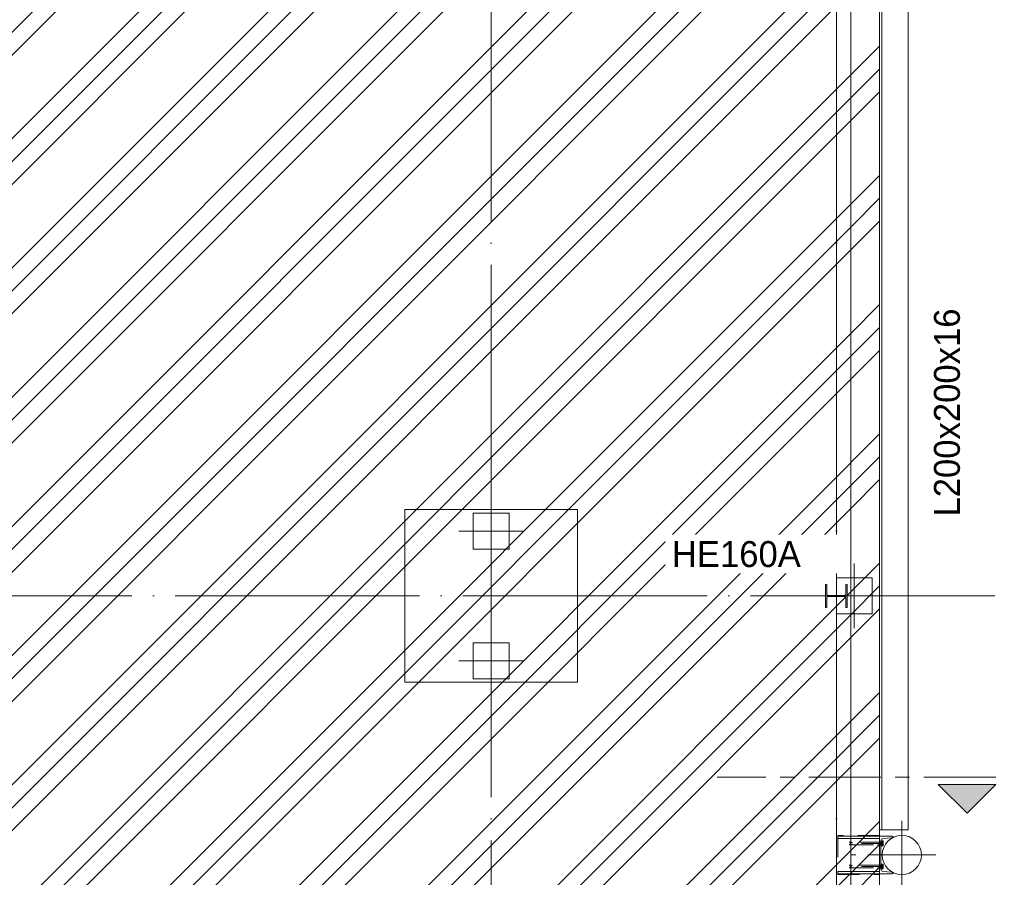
# Model space of a CAD drawing. Header units: millimetres. Extents: x -2900 to 56100, y -900 to 49332.
# Tile 29 of 35: x 44923 to 51768, y 17445 to 23404. Entities that reach past the tile are written whole.
import ezdxf

# ---------------------------------------------------------------- set-up
doc = ezdxf.new("R2010")
doc.units = ezdxf.units.MM
for name, pattern in [('WSP_hartlijn', [800, 500, -100, 100, -100]), ('WSP_hhidden', [250, 150, -100]), ('WSP_stramienlijn', [2000, 1700, -150, 0, -150])]:
    doc.linetypes.add(name, pattern=pattern)
for name, color, linetype, lineweight in [('00_algemeen - hartlijn', 7, 'WSP_hartlijn', 13), ('00_algemeen - hhidden - 0_13mm', 7, 'WSP_hhidden', 13), ('00_algemeen - hhidden - 0_25mm', 2, 'WSP_hhidden', 18), ('03_viewports - sections', 1, 'Continuous', 13), ('07_stramien', 4, 'Continuous', 13), ('16_funderingsconstructies', 2, 'Continuous', 18), ('17_paalfunderingen - beton', 2, 'Continuous', 18), ('23_vloeren', 2, 'Continuous', 18), ('23_vloeren - hatch', 1, 'Continuous', 18), ('28_hoofddraagconstructies - kolommen en liggers', 1, 'Continuous', 13), ('28_hoofddraagconstructies - kolommen en liggers - staal', 1, 'Continuous', 13), ('28_hoofddraagconstructies - kolommen en liggers - staal -cut-', 2, 'Continuous', 13), ('28_hoofddraagconstructies - tags', 7, 'Continuous', 18)]:
    doc.layers.add(name, color=color, linetype=linetype, lineweight=lineweight)
doc.layers.add('16_funderingsconstructies - voeten en balken', color=2, linetype='Continuous')
doc.styles.add('Revittext_2', font='txt', dxfattribs={"height": 180})
doc.styles.add('Revittext_I', font='txt', dxfattribs={"height": 180})
pattern_1 = [(45, (0, 0), (-449.013, 449.013), []), (45, (158.75, 0), (0, 898.0256), []), (45, (-158.75, 0), (0, 898.0256), [])]

# ---------------------------------------------------------------- blocks, each defined once
blk = doc.blocks.new('28_WSP_SC_staal - HE v21-0 - HE160A - S235-1335186-beg gr - plot - 100')
at = {"layer": '28_hoofddraagconstructies - kolommen en liggers', "linetype": 'WSP_hhidden'}
blk.add_hatch(color=256, dxfattribs=at).paths.add_polyline_path([(-80, 67), (-18, 67), (-7.4, 62.6), (-3, 52), (-3, -52), (-7.4, -62.6), (-18, -67), (-80, -67), (-80, -76), (80, -76), (80, -67), (18, -67), (7.4, -62.6), (3, -52), (3, 52), (7.4, 62.6), (18, 67), (80, 67), (80, 76), (-80, 76)])
at = {"layer": '28_hoofddraagconstructies - kolommen en liggers - staal -cut-'}
for p, q in [((80, 76), (-80, 76)), ((-80, 76), (-80, 67)), ((80, 67), (80, 76)), ((-80, 67), (-18, 67)), ((-3, 52), (-3, -52)), ((3, -52), (3, 52)), ((18, 67), (80, 67)), ((-80, -67), (-80, -76)), ((-18, -67), (-80, -67)), ((80, -67), (18, -67)), ((80, -76), (80, -67)), ((-80, -76), (80, -76))]:
    blk.add_line(p, q, dxfattribs=at)
for centre, start, end in [((-18, 52), 0, 90), ((18, 52), 90, 180), ((-18, -52), 270, 0), ((18, -52), 180, 270)]:
    blk.add_arc(centre, 15, start, end, dxfattribs=at)
blk = doc.blocks.new('28_WSP_SF_staal - HFL v21-0 - Lequ 200x200x16 - S235-1357829-beg gr - plot - 100')
at = {"layer": '00_algemeen - hhidden - 0_13mm'}
blk.add_line((-5778.5, -39.2), (5762.5, -39.2), dxfattribs=at)
blk = doc.blocks.new('17_WSP_FD_beton - fundatiepaal v21-1 - ø273_285 _stalen buis_ met kopmoment-1364903-beg gr - plot - 100')
at = {"layer": '00_algemeen - hartlijn'}
for p, q in [((0, -236.5), (0, 236.5)), ((-236.5, 0), (236.5, 0))]:
    blk.add_line(p, q, dxfattribs=at)
at = {"layer": '17_paalfunderingen - beton'}
blk.add_circle((0, 0), 136.5, dxfattribs=at)
blk = doc.blocks.new('17_WSP_FD_prefab - fundatiepaal v18-0 - 250x250-1089444-beg gr - plot - 100')
at = {"layer": '16_funderingsconstructies', "color": 55, "lineweight": 13}
for p, q in [((0, -225), (0, 225)), ((125, 125), (-125, 125)), ((-125, 125), (-125, -125)), ((125, -125), (125, 125)), ((-225, 0), (225, 0)), ((-125, -125), (125, -125))]:
    blk.add_line(p, q, dxfattribs=at)
blk = doc.blocks.new('17_WSP_FD_prefab - fundatiepaal v18-0 - 250x250-V18-beg gr - plot - 100')
at = {"layer": '16_funderingsconstructies', "color": 55, "lineweight": 13}
for p, q in [((0, -225), (0, 225)), ((125, 125), (-125, 125)), ((125, -125), (125, 125)), ((-225, 0), (225, 0)), ((-125, -125), (125, -125))]:
    blk.add_line(p, q, dxfattribs=at)
blk = doc.blocks.new('WSP_fr - lepelconstructie - WSP_fr - lepelconstructie-V20-beg gr - plot - 100')
at = {"layer": '28_hoofddraagconstructies - kolommen en liggers', "linetype": 'WSP_hhidden'}
for p, q in [((-5, 71.5), (-5, 88.5)), ((290, 135), (0, 135)), ((290, 130), (0, 130)), ((0, 130), (290, 130)), ((290, 115), (0, 115)), ((0, 115), (290, 115)), ((290, -135), (290, 135)), ((-5, -88.5), (-5, -71.5)), ((290, -115), (0, -115)), ((0, -115), (290, -115)), ((290, -130), (0, -130)), ((0, -130), (290, -130)), ((0, -135), (290, -135))]:
    blk.add_line(p, q, dxfattribs=at)
at = {"layer": '28_hoofddraagconstructies - kolommen en liggers - staal'}
for p, q in [((0, 130), (-90, 130)), ((-90, 130), (-90, 126)), ((-83.8, 119.1), (-23.1, 114.3)), ((-10, 100.3), (-10, -100.3)), ((0, -130), (0, 130)), ((-90, -126), (-90, -130)), ((-90, -130), (0, -130)), ((-23.1, -114.3), (-83.8, -119.1))]:
    blk.add_line(p, q, dxfattribs=at)
for centre, radius, start, end in [((-83, 126), 7, 180, 263.33132), ((-24, 100.3), 14, 0, 86.26262), ((-83, -126), 7, 96.66868, 180), ((-24, -100.3), 14, 273.73738, 360)]:
    blk.add_arc(centre, radius, start, end, dxfattribs=at)
blk = doc.blocks.new('28_WSP_SF_booranker - booranker-V8-beg gr - plot - 100')
at = {"layer": '28_hoofddraagconstructies - kolommen en liggers', "linetype": 'WSP_hhidden'}
for points in [[(50910, 17520), (50914, 17520), (50914, 17537.9), (50910, 17537.9), (50910, 17524.8)], [(50925.2, 17528.7), (50926.5, 17533), (50925.2, 17537.3), (50915.3, 17537.3), (50914, 17533), (50915.3, 17528.7)], [(50925.2, 17511.3), (50926.5, 17520), (50925.2, 17528.7), (50915.3, 17528.7), (50914, 17520), (50915.3, 17511.3)], [(50926.5, 17520), (50926.1, 17528.7), (50925.2, 17528.4), (50926.1, 17524.3)], [(50926.5, 17520), (50926.1, 17528.7), (50925.2, 17528.7), (50926.1, 17524.3)], [(50910, 17502.1), (50914, 17502.1), (50914, 17520), (50910, 17520), (50910, 17504)], [(50925.2, 17502.7), (50926.5, 17507), (50925.2, 17511.3), (50915.3, 17511.3), (50914, 17506.9), (50915.3, 17502.7)]]:
    blk.add_hatch(color=256, dxfattribs=at).paths.add_polyline_path(points)
h = blk.add_hatch(color=256, dxfattribs=at)
h.paths.add_polyline_path([(50925.2, 17511.3), (50926.5, 17511.3), (50926.1, 17515.6)])
h.paths.add_polyline_path([(50914, 17511.3), (50915.3, 17511.3), (50914, 17515.2), (50914, 17511.6)])
h = blk.add_hatch(color=256, dxfattribs=at)
h.paths.add_polyline_path([(50926.1, 17511.3), (50926.5, 17511.3), (50926.1, 17515.6), (50925.2, 17511.3)])
h.paths.add_polyline_path([(50915.3, 17511.3), (50914, 17515.2), (50914.4, 17511.3)])
for p, q in [((50694, 17530), (50689, 17530)), ((50701.5, 17522.5), (50694, 17530)), ((50709, 17530), (50701.5, 17522.5)), ((50910, 17530), (50709, 17530)), ((50910, 17530), (50887, 17530)), ((50926.5, 17530), (50910, 17530)), ((50926.5, 17535), (50926.5, 17534.5)), ((50925.7, 17520), (50689, 17520)), ((50689, 17520), (50689, 17520)), ((50689, 17520), (50689, 17520)), ((50689, 17510), (50694, 17510)), ((50694, 17520), (50694, 17520)), ((50694, 17520), (50694, 17520)), ((50694, 17510), (50701.5, 17517.5)), ((50701.5, 17520), (50701.5, 17520)), ((50701.5, 17520), (50701.5, 17520)), ((50701.5, 17517.5), (50709, 17510)), ((50709, 17520), (50709, 17520)), ((50709, 17520), (50709, 17520)), ((50709, 17510), (50910, 17510)), ((50887, 17520), (50887, 17520)), ((50887, 17520), (50887, 17520)), ((50887, 17510), (50910, 17510)), ((50889, 17520), (50889, 17520)), ((50889, 17520), (50889, 17520)), ((50910, 17510), (50926.5, 17510)), ((50926.5, 17505.5), (50926.5, 17505))]:
    blk.add_line(p, q, dxfattribs=at)
at = {"layer": '28_hoofddraagconstructies - kolommen en liggers'}
for p, q in [((50914, 17538.5), (50910, 17538.5)), ((50926.5, 17530), (50910, 17530)), ((50914, 17537.9), (50914, 17520)), ((50915.3, 17537.3), (50914, 17535)), ((50925.2, 17537.3), (50915.3, 17537.3)), ((50925.2, 17528.7), (50915.3, 17528.7)), ((50926.5, 17535), (50925.2, 17537.3)), ((50926.5, 17534.5), (50926.5, 17533)), ((50926.5, 17533), (50926.5, 17520)), ((50910, 17510), (50926.5, 17510)), ((50910, 17501.5), (50914, 17501.5)), ((50914, 17520), (50914, 17502.1)), ((50914, 17505), (50915.3, 17502.7)), ((50915.3, 17511.3), (50925.2, 17511.3)), ((50925.2, 17502.7), (50915.3, 17502.7)), ((50925.2, 17502.7), (50926.5, 17505)), ((50926.5, 17520), (50926.5, 17507)), ((50926.5, 17507), (50926.5, 17505.5))]:
    blk.add_line(p, q, dxfattribs=at)
for points, knots in [([(50915.1, 17536.8), (50914.8, 17536.3), (50914.2, 17535), (50914, 17533.8), (50914, 17533.1)], [0.1093781, 0.1093781, 0.1093781, 0.1093781, 0.5, 0.9790387, 0.9790387, 0.9790387, 0.9790387]), ([(50914, 17532.7), (50914, 17532.1), (50914.3, 17530.7), (50914.9, 17529.4), (50915.3, 17528.7)], [0.0545168, 0.0545168, 0.0545168, 0.0545168, 0.5, 1, 1, 1, 1]), ([(50915.3, 17528.7), (50914.9, 17527.2), (50914.3, 17524.5), (50914, 17521.9), (50914, 17520.6)], [0, 0, 0, 0, 0.5, 0.9309481, 0.9309481, 0.9309481, 0.9309481]), ([(50926.5, 17533), (50926.5, 17533.7), (50926.3, 17535), (50925.7, 17536.3), (50925.4, 17536.8)], [0, 0, 0, 0, 0.5, 0.8890043, 0.8890043, 0.8890043, 0.8890043]), ([(50914, 17519.4), (50914, 17518.1), (50914.3, 17515.5), (50914.9, 17512.8), (50915.3, 17511.3)], [0.0690519, 0.0690519, 0.0690519, 0.0690519, 0.5, 1, 1, 1, 1]), ([(50915.3, 17511.3), (50914.9, 17510.6), (50914.3, 17509.3), (50914, 17507.9), (50914, 17507.3)], [0, 0, 0, 0, 0.5, 0.9454832, 0.9454832, 0.9454832, 0.9454832]), ([(50914, 17506.9), (50914, 17506.2), (50914.2, 17504.9), (50914.8, 17503.7), (50915.1, 17503.2)], [0.0208179, 0.0208179, 0.0208179, 0.0208179, 0.5, 0.8890043, 0.8890043, 0.8890043, 0.8890043]), ([(50925.4, 17503.2), (50925.7, 17503.7), (50926.3, 17505), (50926.5, 17506.3), (50926.5, 17507)], [0.1109957, 0.1109957, 0.1109957, 0.1109957, 0.5, 1, 1, 1, 1])]:
    blk.add_open_spline(points, degree=3, knots=knots, dxfattribs=at)
for points in [[(50925.2, 17528.7), (50925.6, 17529.4), (50926.2, 17530.8), (50926.5, 17532.3), (50926.5, 17533)], [(50926.5, 17520), (50926.5, 17521.5), (50926.2, 17524.4), (50925.6, 17527.2), (50925.2, 17528.7)], [(50925.2, 17511.3), (50925.6, 17512.8), (50926.2, 17515.6), (50926.5, 17518.5), (50926.5, 17520)], [(50926.5, 17507), (50926.5, 17507.7), (50926.2, 17509.2), (50925.6, 17510.6), (50925.2, 17511.3)]]:
    blk.add_open_spline(points, degree=3, dxfattribs=at)
blk = doc.blocks.new('28_WSP_SF_booranker - booranker-V9-beg gr - plot - 100')
at = {"layer": '28_hoofddraagconstructies - kolommen en liggers', "linetype": 'WSP_hhidden'}
for points in [[(50914, 17680), (50914, 17697.9), (50910, 17697.9), (50910, 17680)], [(50914, 17662.1), (50914, 17680), (50910, 17680), (50910, 17662.1)], [(50925.2, 17688.7), (50926.5, 17693), (50925.2, 17697.3), (50915.3, 17697.3), (50914, 17693), (50915.3, 17688.7)], [(50925.2, 17671.3), (50926.5, 17680), (50925.2, 17688.7), (50915.3, 17688.7), (50914, 17680), (50915.3, 17671.3)], [(50925.2, 17662.7), (50926.5, 17667), (50925.2, 17671.3), (50915.3, 17671.3), (50914, 17666.9), (50915.3, 17662.7)], [(50926.5, 17680), (50926.1, 17688.7), (50925.2, 17688.4), (50926.1, 17684.3)], [(50926.5, 17680), (50926.1, 17688.7), (50925.2, 17688.7), (50926.1, 17684.3)]]:
    blk.add_hatch(color=256, dxfattribs=at).paths.add_polyline_path(points)
h = blk.add_hatch(color=256, dxfattribs=at)
h.paths.add_polyline_path([(50926.1, 17671.3), (50926.5, 17671.3), (50926.1, 17675.6), (50926.1, 17671.3)])
h.paths.add_polyline_path([(50914.4, 17671.3), (50915.3, 17671.3), (50914, 17675.2), (50914.4, 17671.3)])
h = blk.add_hatch(color=256, dxfattribs=at)
h.paths.add_polyline_path([(50926.1, 17671.3), (50926.5, 17671.3), (50926.1, 17675.6), (50926.1, 17671.3)])
h.paths.add_polyline_path([(50914.4, 17671.3), (50915.3, 17671.3), (50914, 17675.2), (50914, 17671.3)])
for p, q in [((50694, 17690), (50689, 17690)), ((50925.7, 17680), (50689, 17680)), ((50689, 17680), (50689, 17680)), ((50689, 17680), (50689, 17680)), ((50689, 17670), (50694, 17670)), ((50701.5, 17682.5), (50694, 17690)), ((50694, 17680), (50694, 17680)), ((50694, 17680), (50694, 17680)), ((50694, 17670), (50701.5, 17677.5)), ((50709, 17690), (50701.5, 17682.5)), ((50701.5, 17680), (50701.5, 17680)), ((50701.5, 17680), (50701.5, 17680)), ((50701.5, 17677.5), (50709, 17670)), ((50910, 17690), (50709, 17690)), ((50709, 17680), (50709, 17680)), ((50709, 17680), (50709, 17680)), ((50709, 17670), (50910, 17670)), ((50910, 17690), (50887, 17690)), ((50887, 17680), (50887, 17680)), ((50887, 17680), (50887, 17680)), ((50887, 17670), (50910, 17670)), ((50889, 17680), (50889, 17680)), ((50889, 17680), (50889, 17680)), ((50926.5, 17690), (50910, 17690)), ((50910, 17670), (50926.5, 17670)), ((50926.5, 17695), (50926.5, 17694.5)), ((50926.5, 17665.5), (50926.5, 17665))]:
    blk.add_line(p, q, dxfattribs=at)
at = {"layer": '28_hoofddraagconstructies - kolommen en liggers'}
for p, q in [((50914, 17698.5), (50910, 17698.5)), ((50926.5, 17690), (50910, 17690)), ((50910, 17670), (50926.5, 17670)), ((50910, 17661.5), (50914, 17661.5)), ((50914, 17697.9), (50914, 17680)), ((50915.3, 17697.3), (50914, 17695)), ((50914, 17680), (50914, 17662.1)), ((50914, 17665), (50915.3, 17662.7)), ((50925.2, 17697.3), (50915.3, 17697.3)), ((50925.2, 17688.7), (50915.3, 17688.7)), ((50915.3, 17671.3), (50925.2, 17671.3)), ((50925.2, 17662.7), (50915.3, 17662.7)), ((50926.5, 17695), (50925.2, 17697.3)), ((50925.2, 17662.7), (50926.5, 17665)), ((50926.5, 17694.5), (50926.5, 17693)), ((50926.5, 17693), (50926.5, 17680)), ((50926.5, 17680), (50926.5, 17667)), ((50926.5, 17667), (50926.5, 17665.5))]:
    blk.add_line(p, q, dxfattribs=at)
for points, knots in [([(50915.1, 17696.8), (50914.8, 17696.3), (50914.2, 17695), (50914, 17693.8), (50914, 17693.1)], [0.1093781, 0.1093781, 0.1093781, 0.1093781, 0.5, 0.9790387, 0.9790387, 0.9790387, 0.9790387]), ([(50914, 17692.7), (50914, 17692.1), (50914.3, 17690.7), (50914.9, 17689.4), (50915.3, 17688.7)], [0.0545168, 0.0545168, 0.0545168, 0.0545168, 0.5, 1, 1, 1, 1]), ([(50915.3, 17688.7), (50914.9, 17687.2), (50914.3, 17684.5), (50914, 17681.9), (50914, 17680.6)], [0, 0, 0, 0, 0.5, 0.9309481, 0.9309481, 0.9309481, 0.9309481]), ([(50914, 17679.4), (50914, 17678.1), (50914.3, 17675.5), (50914.9, 17672.8), (50915.3, 17671.3)], [0.0690519, 0.0690519, 0.0690519, 0.0690519, 0.5, 1, 1, 1, 1]), ([(50915.3, 17671.3), (50914.9, 17670.6), (50914.3, 17669.3), (50914, 17667.9), (50914, 17667.3)], [0, 0, 0, 0, 0.5, 0.9454832, 0.9454832, 0.9454832, 0.9454832]), ([(50914, 17666.9), (50914, 17666.2), (50914.2, 17664.9), (50914.8, 17663.7), (50915.1, 17663.2)], [0.0208179, 0.0208179, 0.0208179, 0.0208179, 0.5, 0.8890043, 0.8890043, 0.8890043, 0.8890043]), ([(50926.5, 17693), (50926.5, 17693.7), (50926.3, 17695), (50925.7, 17696.3), (50925.4, 17696.8)], [0, 0, 0, 0, 0.5, 0.8890043, 0.8890043, 0.8890043, 0.8890043]), ([(50925.4, 17663.2), (50925.7, 17663.7), (50926.3, 17665), (50926.5, 17666.3), (50926.5, 17667)], [0.1109957, 0.1109957, 0.1109957, 0.1109957, 0.5, 1, 1, 1, 1])]:
    blk.add_open_spline(points, degree=3, knots=knots, dxfattribs=at)
for points in [[(50925.2, 17688.7), (50925.6, 17689.4), (50926.2, 17690.8), (50926.5, 17692.3), (50926.5, 17693)], [(50926.5, 17680), (50926.5, 17681.5), (50926.2, 17684.4), (50925.6, 17687.2), (50925.2, 17688.7)], [(50925.2, 17671.3), (50925.6, 17672.8), (50926.2, 17675.6), (50926.5, 17678.5), (50926.5, 17680)], [(50926.5, 17667), (50926.5, 17667.7), (50926.2, 17669.2), (50925.6, 17670.6), (50925.2, 17671.3)]]:
    blk.add_open_spline(points, degree=3, dxfattribs=at)
blk = doc.blocks.new('Detail View - Horizontaal rechts-29827-beg gr - plot - 100')
at = {"layer": '03_viewports - sections'}
blk.add_hatch(color=240, dxfattribs=at).paths.add_polyline_path([(4.005, 0.5), (0, 0.5), (2.002, 2.502)])
at = {"layer": '03_viewports - sections', "color": 240}
for p, q in [((2.002, 2.502), (0, 0.5)), ((4.005, 0.5), (2.002, 2.502)), ((0, 0.5), (4.005, 0.5))]:
    blk.add_line(p, q, dxfattribs=at)

msp = doc.modelspace()

# ---------------------------------------------------------------- hatches: boundary and pattern name
at = {"layer": '16_funderingsconstructies - voeten en balken', "lineweight": 13}
h = msp.add_hatch(dxfattribs=at)
h.set_pattern_fill('FP_1', color=10, style=0, pattern_type=2)
h.set_pattern_definition(pattern_1)
h.paths.add_polyline_path([(50600, 9500), (50900, 9500), (50900, 29000), (50700, 28999.2), (50700.2, 14614.2), (50703, 14624.7), (50703, 14720), (50715, 14720), (50715, 14480), (50703, 14480), (50703, 14575.2), (50700, 14585.7), (50700, 9700), (50600, 9700), (50600, 9538.2)])
at = {"layer": '23_vloeren - hatch', "lineweight": 13}
h = msp.add_hatch(dxfattribs=at)
h.set_pattern_fill('FP_1', color=10, style=0, pattern_type=2)
h.set_pattern_definition(pattern_1)
h.paths.add_polyline_path([(41100, 3620), (41100, 9700), (50700, 9700), (50700, 14585.9), (50692.5, 14593.4), (50682, 14596.2), (50518, 14596.2), (50507.5, 14593.4), (50499.8, 14585.7), (50497, 14575.2), (50497, 14480), (50485, 14480), (50485, 14720), (50497, 14720), (50497, 14624.7), (50499.8, 14614.2), (50507.5, 14606.6), (50518, 14603.7), (50682.1, 14603.8), (50692.5, 14606.6), (50700, 14614.2), (50700, 29100), (38500, 29100), (38500, 19500), (33895, 19500), (33895, 19300), (33885, 19300), (33885, 19378.7), (33879.7, 19391.5), (33867, 19396.7), (33733, 19396.7), (33720.3, 19391.5), (33715, 19378.7), (33715, 19300), (33705, 19300), (33705, 19500), (29100, 19500), (29100, 38700), (26695, 38700), (26695, 38500), (26685, 38500), (26685, 38578.7), (26679.7, 38591.5), (26667, 38596.7), (26533, 38596.7), (26520.3, 38591.5), (26515, 38578.7), (26515, 38500), (26505, 38500), (26505, 38700), (19495, 38700), (19495, 38500), (19485, 38500), (19485, 38578.7), (19479.7, 38591.5), (19467, 38596.7), (19333, 38596.7), (19320.3, 38591.5), (19315, 38578.7), (19315, 38500), (19305, 38500), (19305, 38700), (12295, 38700), (12295, 38500), (12285, 38500), (12285, 38578.7), (12279.7, 38591.5), (12267, 38596.7), (12133, 38596.7), (12120.3, 38591.5), (12115, 38578.7), (12115, 38500), (12105, 38500), (12105, 38700), (5095, 38700), (5095, 38500), (5085, 38500), (5085, 38578.7), (5079.7, 38591.5), (5067, 38596.7), (4933, 38596.7), (4920.3, 38591.5), (4915, 38578.7), (4915, 38500), (4905, 38500), (4905, 38700), (2500, 38700), (2500, 19300), (4905, 19300), (4905, 19500), (4915, 19500), (4915, 19421.2), (4920.3, 19408.5), (4933, 19403.2), (5067, 19403.2), (5079.7, 19408.5), (5085, 19421.2), (5085, 19500), (5095, 19500), (5095, 19300), (9700, 19300), (9700, 14614.1), (9707.5, 14606.6), (9718, 14603.7), (9882.1, 14603.8), (9892.5, 14606.6), (9900.2, 14614.2), (9903, 14624.7), (9903, 14720), (9915, 14720), (9915, 14480), (9903, 14480), (9903, 14575.2), (9900.2, 14585.7), (9892.5, 14593.4), (9882, 14596.2), (9718, 14596.2), (9707.5, 14593.4), (9700, 14585.7), (9700, 4900), (19410, 4900), (19410, 3620), (24025, 3620), (24025, 4900), (36345, 4900), (36345, 3620), (41038, 3620)])
h.paths.add_polyline_path([(40933, 4920), (40924, 4920), (40924, 5080), (40933, 5080), (40933, 5018), (40937.4, 5007.4), (40948, 5003), (41052, 5003), (41063.1, 5008.7), (41067, 5018), (41067, 5080), (41076, 5080), (41076, 4920), (41067, 4920), (41067, 4982), (41062.6, 4992.6), (41052, 4997), (40948, 4997), (40937.4, 4992.6), (40933, 4982)])
h.paths.add_polyline_path([(33867, 4920), (33867, 4982), (33862.6, 4992.6), (33852, 4997), (33748, 4997), (33737.4, 4992.6), (33733, 4982), (33733, 4920), (33724, 4920), (33724, 5080), (33733, 5080), (33733, 5018), (33737.4, 5007.4), (33748, 5003), (33852, 5003), (33863.1, 5008.7), (33867, 5018), (33867, 5080), (33876, 5080), (33876, 4920)])
h.paths.add_polyline_path([(26667, 4920), (26667, 4982), (26662.6, 4992.6), (26652, 4997), (26548, 4997), (26537.4, 4992.6), (26533, 4982), (26533, 4920), (26524, 4920), (26524, 5080), (26533, 5080), (26533, 5018), (26537.4, 5007.4), (26548, 5003), (26652, 5003), (26663.1, 5008.7), (26667, 5018), (26667, 5080), (26676, 5080), (26676, 4920)])
h.paths.add_polyline_path([(19324, 4920), (19324, 5080), (19333, 5080), (19333, 5018), (19337.7, 5007.3), (19348, 5003), (19452, 5003), (19463.1, 5008.7), (19467, 5018), (19467, 5080), (19476, 5080), (19476, 4920), (19467, 4920), (19467, 4982), (19462.6, 4992.6), (19452, 4997), (19345.3, 4995.9), (19337.4, 4992.6), (19333, 4982), (19333, 4920)])
h.paths.add_polyline_path([(12124, 4920), (12124, 5080), (12133, 5080), (12133, 5018), (12137.4, 5007.4), (12148, 5003), (12252, 5003), (12263.1, 5008.7), (12267, 5018), (12267, 5080), (12276, 5080), (12276, 4920), (12267, 4920), (12267, 4982), (12262.6, 4992.6), (12252, 4997), (12148, 4997), (12137.4, 4992.6), (12133, 4982), (12133, 4920)])
h.paths.add_polyline_path([(41005, 5090.6), (40995, 5090.6), (40995, 6820.3), (41005, 6820.3), (41005, 6676.4)])
h.paths.add_polyline_path([(40995, 7949.4), (40995, 9689.5), (41005, 9689.5), (41005, 7949.4)])
h.paths.add_polyline_path([(25125.9, 9601.5), (25079.1, 9613), (25036.4, 9635.4), (25000.3, 9667.4), (24972.9, 9707.1), (24955.8, 9752.1), (24950, 9800), (24955.8, 9847.9), (24972.9, 9892.9), (25000.3, 9932.6), (25036.4, 9964.6), (25079.1, 9987), (25125.9, 9998.5), (25174.1, 9998.5), (25220.9, 9987), (25263.6, 9964.6), (25299.7, 9932.6), (25327.1, 9892.9), (25344.2, 9847.9), (25350, 9800), (25344.2, 9752.1), (25327.1, 9707.1), (25299.7, 9667.4), (25263.6, 9635.4), (25220.9, 9613), (25174.1, 9601.5)])
h.paths.add_polyline_path([(40915, 9700), (40905, 9700), (40905, 9900), (40915, 9900), (40915, 9821.2), (40920.3, 9808.5), (40933, 9803.2), (41067, 9803.2), (41079.7, 9808.5), (41085, 9821.2), (41085, 9900), (41095, 9900), (41095, 9700), (41085, 9700), (41085, 9778.7), (41079.7, 9791.5), (41067, 9796.7), (40933, 9796.7), (40920.3, 9791.5), (40915, 9778.7)])
h.paths.add_polyline_path([(36285, 9700), (36112.9, 9700.9), (36104.4, 9704.4), (36100, 9715), (36100.9, 9887.1), (36104.4, 9895.6), (36115, 9900), (36287.1, 9899.1), (36295.6, 9895.6), (36300, 9885), (36299.1, 9712.9), (36295.6, 9704.4), (36287.1, 9700.9)])
h.paths.add_polyline_path([(19480, 9700), (19312.9, 9700.9), (19304.4, 9704.4), (19300, 9715), (19300.9, 9887.1), (19304.4, 9895.6), (19315, 9900), (19487.1, 9899.1), (19495.6, 9895.6), (19500, 9885), (19499.1, 9712.9), (19495.6, 9704.4), (19485, 9700)])
h.paths.add_polyline_path([(9715, 9700), (9705, 9700), (9705, 9900), (9715, 9900), (9715, 9821.2), (9720.3, 9808.5), (9733, 9803.2), (9867, 9803.2), (9879.7, 9808.5), (9885, 9821.2), (9885, 9900), (9895, 9900), (9895, 9700), (9885, 9700), (9885, 9778.7), (9879.7, 9791.5), (9867, 9796.7), (9733, 9796.7), (9720.3, 9791.5), (9715, 9778.7), (9715, 9774.2)])
h.paths.add_polyline_path([(36280, 9710), (36287.1, 9712.9), (36290, 9720), (36290, 9880), (36287.1, 9887.1), (36280, 9890), (36120, 9890), (36112.9, 9887.1), (36110, 9880), (36110, 9720), (36112.9, 9712.9), (36120, 9710), (36210, 9710)])
h.paths.add_polyline_path([(19410, 9710), (19480, 9710), (19487.1, 9712.9), (19490, 9720), (19490, 9880), (19487.1, 9887.1), (19480, 9890), (19320, 9890), (19312.9, 9887.1), (19310, 9880), (19310, 9720), (19312.9, 9712.9), (19320, 9710)])
h.paths.add_polyline_path([(48133.5, 9730), (48133.5, 9870), (48142, 9870), (48142, 9814.7), (48145.5, 9806.3), (48154, 9802.7), (48246, 9802.7), (48254.7, 9806.8), (48258, 9814.7), (48258, 9870), (48266.5, 9870), (48266.5, 9730), (48258, 9730), (48258, 9785.2), (48254.5, 9793.7), (48246, 9797.2), (48154, 9797.2), (48145.5, 9793.7), (48142, 9785.2), (48142, 9730)])
h.paths.add_polyline_path([(50533.5, 9732.7), (50533.5, 9872.7), (50542, 9872.7), (50542, 9817.5), (50545.5, 9809), (50554, 9805.5), (50646, 9805.5), (50654.7, 9809.5), (50658, 9817.5), (50658, 9872.7), (50666.5, 9872.7), (50666.5, 9732.7), (50658, 9733.7), (50658, 9788), (50654.5, 9796.5), (50646, 9800), (50554, 9800), (50545.5, 9796.5), (50542, 9788), (50542, 9732.7)])
h.paths.add_polyline_path([(50666.5, 9883.2), (50666.5, 11560.9), (50676.5, 11560.9), (50676.5, 9883.2), (50668.1, 9883.2)])
h.paths.add_polyline_path([(50650.3, 12839), (50640.3, 12839.2), (50664.6, 14469.6), (50674.6, 14469.4), (50650.3, 12841.4)])
h.paths.add_polyline_path([(25174.1, 14401.5), (25125.9, 14401.5), (25079.1, 14413), (25036.4, 14435.4), (25000.3, 14467.4), (24972.9, 14507.1), (24955.8, 14552.1), (24950, 14600), (24955.8, 14647.9), (24972.9, 14692.9), (25000.3, 14732.6), (25036.4, 14764.6), (25079.1, 14787), (25125.9, 14798.5), (25174.1, 14798.5), (25220.9, 14787), (25263.6, 14764.6), (25302.3, 14728.9), (25327.1, 14692.9), (25344.2, 14647.9), (25350, 14600), (25344.2, 14552.1), (25327.1, 14507.1), (25299.7, 14467.4), (25263.6, 14435.4), (25220.9, 14413)])
h.paths.add_polyline_path([(40915, 14500), (40904.4, 14504.4), (40900, 14515), (40900.9, 14687.1), (40904.4, 14695.6), (40915, 14700), (41087.1, 14699.1), (41095.6, 14695.6), (41100, 14685), (41099.1, 14512.9), (41095.6, 14504.4), (41085, 14500), (40920, 14500)])
h.paths.add_polyline_path([(33715, 14500), (33704.4, 14504.4), (33700, 14515), (33700.9, 14687.1), (33704.4, 14695.6), (33715, 14700), (33887.1, 14699.1), (33895.6, 14695.6), (33900, 14685), (33899.1, 14512.9), (33895.6, 14504.4), (33885, 14500), (33720, 14500)])
h.paths.add_polyline_path([(19485, 14500), (19312.9, 14500.9), (19304.4, 14504.4), (19300, 14515), (19300.9, 14687.1), (19304.4, 14695.6), (19315, 14700), (19487.1, 14699.1), (19495.6, 14695.6), (19500, 14685), (19499.1, 14512.9), (19495.6, 14504.4), (19487.1, 14500.9)])
h.paths.add_polyline_path([(41010, 14510), (41080, 14510), (41087.1, 14512.9), (41090, 14520), (41090, 14680), (41087.1, 14687.1), (41080, 14690), (40920, 14690), (40912.9, 14687.1), (40910, 14680), (40910, 14520), (40912.9, 14512.9), (40920, 14510)])
h.paths.add_polyline_path([(33810, 14510), (33880, 14510), (33887.1, 14512.9), (33890, 14520), (33890, 14680), (33887.1, 14687.1), (33880, 14690), (33720, 14690), (33712.9, 14687.1), (33710, 14680), (33710, 14520), (33712.9, 14512.9), (33720, 14510)])
h.paths.add_polyline_path([(19480, 14510), (19487.1, 14512.9), (19490, 14520), (19490, 14680), (19487.1, 14687.1), (19480, 14690), (19320, 14690), (19312.9, 14687.1), (19310, 14680), (19310, 14520), (19312.9, 14512.9), (19320, 14510), (19410, 14510)])
h.paths.add_polyline_path([(4920.3, 19300), (5085, 19300), (5085, 19378.7), (5079.7, 19391.5), (5067, 19396.7), (4933, 19396.7), (4920.3, 19391.5), (4915, 19378.7), (4915, 19300)])
h.paths.add_polyline_path([(50676, 19320), (50667, 19320), (50667, 19382), (50662.6, 19392.6), (50652, 19397), (50548, 19397), (50537.4, 19392.6), (50533, 19382), (50533, 19320), (50524, 19320), (50524, 19480), (50533, 19480), (50533, 19418), (50537.4, 19407.4), (50548, 19403), (50652, 19403), (50663.1, 19408.7), (50667, 19418), (50667, 19480), (50676, 19480), (50676, 19382)])
h.paths.add_polyline_path([(28933, 19320), (28924, 19320), (28924, 19480), (28933, 19480), (28933, 19418), (28937.4, 19407.4), (28948, 19403), (29052, 19403), (29063.1, 19408.7), (29067, 19418), (29067, 19480), (29076, 19480), (29076, 19320), (29067, 19320), (29067, 19382), (29062.6, 19392.6), (29052, 19397), (28948, 19397), (28937.4, 19392.6), (28933, 19382)])
h.paths.add_polyline_path([(26655, 19325), (26537.9, 19325.9), (26529.4, 19329.4), (26525, 19340), (26525.9, 19462.1), (26529.4, 19470.6), (26540, 19475), (26662.1, 19474.1), (26670.6, 19470.6), (26675, 19460), (26674.1, 19337.9), (26670.6, 19329.4), (26660, 19325)])
h.paths.add_polyline_path([(19367, 19325), (19337.9, 19325.9), (19329.4, 19329.4), (19325, 19340), (19325.9, 19462.1), (19329.4, 19470.6), (19340, 19475), (19462.1, 19474.1), (19470.6, 19470.6), (19475, 19460), (19474.1, 19337.9), (19470.6, 19329.4), (19460, 19325), (19389.3, 19325)])
h.paths.add_polyline_path([(12260, 19325), (12137.9, 19325.9), (12129.4, 19329.4), (12125, 19340), (12125.9, 19462.1), (12129.4, 19470.6), (12140, 19475), (12262.1, 19474.1), (12270.6, 19470.6), (12275, 19460), (12274.1, 19337.9), (12270.6, 19329.4), (12262.1, 19325.9)])
h.paths.add_polyline_path([(26545, 19335), (26655, 19335), (26662.1, 19337.9), (26665, 19345), (26665, 19455), (26662.1, 19462.1), (26655, 19465), (26545, 19465), (26537.9, 19462.1), (26535, 19455), (26535, 19345), (26537.9, 19337.9), (26540, 19337.1)])
h.paths.add_polyline_path([(19455, 19335), (19462.1, 19337.9), (19465, 19345), (19465, 19455), (19462.1, 19462.1), (19455, 19465), (19345, 19465), (19337.9, 19462.1), (19335, 19455), (19335, 19345), (19337.9, 19337.9), (19345, 19335), (19410, 19335)])
h.paths.add_polyline_path([(12210, 19335), (12255, 19335), (12262.1, 19337.9), (12265, 19345), (12265, 19455), (12262.1, 19462.1), (12255, 19465), (12145, 19465), (12137.9, 19462.1), (12135, 19455), (12135, 19345), (12137.9, 19337.9), (12145, 19335)])
h.paths.add_polyline_path([(40956, 19340), (40950.3, 19340.7), (40943.5, 19343.5), (40940, 19352), (40940.7, 19449.7), (40943.5, 19456.5), (40952, 19460), (41049.7, 19459.3), (41056.5, 19456.5), (41060, 19448), (41059.3, 19350.3), (41056.5, 19343.5), (41048, 19340), (41038, 19340)])
h.paths.add_polyline_path([(41044, 19348), (41049.7, 19350.3), (41052, 19356), (41052, 19444), (41049.7, 19449.7), (41044, 19452), (40956, 19452), (40950.3, 19449.7), (40948, 19444), (40948, 19356), (40950.3, 19350.3), (40956, 19348), (41038, 19348)])
h.paths.add_polyline_path([(33867, 19403.2), (33879.7, 19408.5), (33885, 19421.2), (33885, 19500), (33715, 19500), (33715, 19421.2), (33720.3, 19408.5), (33733, 19403.2), (33851.3, 19403.2)])
h.paths.add_polyline_path([(28995, 19489.2), (28995, 20686.6), (29005, 20686.6), (29005, 19489.2)])
h.paths.add_polyline_path([(29005, 21533.4), (28995, 21533.4), (28995, 22740.8), (29005, 22740.8), (29005, 21649.4)])
h.paths.add_polyline_path([(38658, 21730), (38658, 21785.2), (38654.5, 21793.7), (38646, 21797.2), (38554, 21797.2), (38545.5, 21793.7), (38542, 21785.2), (38542, 21730), (38533.5, 21730), (38533.5, 21870), (38542, 21870), (38542, 21814.7), (38545.5, 21806.3), (38554, 21802.7), (38646, 21802.7), (38654.7, 21806.8), (38658, 21814.7), (38658, 21870), (38666.5, 21870), (38666.5, 21730)])
h.paths.add_polyline_path([(29058, 22750), (29058, 22805.2), (29054.5, 22813.7), (29046, 22817.2), (28954, 22817.2), (28945.5, 22813.7), (28942, 22805.2), (28942, 22750), (28933.5, 22750), (28933.5, 22890), (28942, 22890), (28942, 22834.7), (28945.5, 22826.3), (28954, 22822.7), (29046, 22822.7), (29054.7, 22826.8), (29058, 22834.7), (29058, 22890), (29066.5, 22890), (29066.5, 22750)])
h.paths.add_polyline_path([(26462, 24100), (26453.5, 24103.5), (26450, 24112), (26450.7, 24289.7), (26453.5, 24296.5), (26462, 24300), (26739.7, 24299.3), (26746.5, 24296.5), (26750, 24288), (26749.3, 24110.3), (26746.5, 24103.5), (26738, 24100), (26466, 24100)])
h.paths.add_polyline_path([(19262, 24100), (19253.5, 24103.5), (19250, 24112), (19250.7, 24289.7), (19253.5, 24296.5), (19262, 24300), (19539.7, 24299.3), (19546.5, 24296.5), (19550, 24288), (19549.3, 24110.3), (19546.5, 24103.5), (19538, 24100), (19266, 24100)])
h.paths.add_polyline_path([(12334, 24100), (12060.3, 24100.7), (12053.5, 24103.5), (12050, 24112), (12050.7, 24289.7), (12053.5, 24296.5), (12062, 24300), (12339.7, 24299.3), (12346.5, 24296.5), (12350, 24288), (12349.3, 24110.3), (12346.5, 24103.5), (12338, 24100)])
h.paths.add_polyline_path([(5134, 24100), (4860.3, 24100.7), (4853.5, 24103.5), (4850, 24112), (4850.7, 24289.7), (4853.5, 24296.5), (4862, 24300), (5139.7, 24299.3), (5146.5, 24296.5), (5150, 24288), (5149.3, 24110.3), (5146.5, 24103.5), (5138, 24100)])
h.paths.add_polyline_path([(26466, 24108), (26734, 24108), (26739.7, 24110.3), (26742, 24116), (26742, 24284), (26739.7, 24289.7), (26734, 24292), (26466, 24292), (26460.3, 24289.7), (26458, 24284), (26458, 24116), (26460.3, 24110.3), (26462, 24109.7)])
h.paths.add_polyline_path([(19534, 24108), (19539.7, 24110.3), (19542, 24116), (19542, 24284), (19539.7, 24289.7), (19534, 24292), (19266, 24292), (19260.3, 24289.7), (19258, 24284), (19258, 24116), (19260.3, 24110.3), (19266, 24108)])
h.paths.add_polyline_path([(12066, 24108), (12334, 24108), (12339.7, 24110.3), (12342, 24116), (12342, 24284), (12339.7, 24289.7), (12334, 24292), (12066, 24292), (12060.3, 24289.7), (12058, 24284), (12058, 24116), (12060.3, 24110.3), (12062, 24109.7)])
h.paths.add_polyline_path([(4866, 24108), (5134, 24108), (5139.7, 24110.3), (5142, 24116), (5142, 24284), (5139.7, 24289.7), (5134, 24292), (4866, 24292), (4860.3, 24289.7), (4858, 24284), (4858, 24116), (4860.3, 24110.3), (4862, 24109.7)])
h.paths.add_polyline_path([(50533.5, 26530), (50533.5, 26670), (50542, 26670), (50542, 26614.7), (50545.5, 26606.3), (50554, 26602.7), (50646, 26602.7), (50654.7, 26606.8), (50658, 26614.7), (50658, 26670), (50666.5, 26670), (50666.5, 26530), (50658, 26530), (50658, 26585.2), (50654.5, 26593.7), (50646, 26597.2), (50554, 26597.2), (50545.5, 26593.7), (50542, 26585.2), (50542, 26530)])
h.paths.add_polyline_path([(38666.5, 26530), (38658, 26530), (38658, 26585.2), (38654.5, 26593.7), (38646, 26597.2), (38554, 26597.2), (38545.5, 26593.7), (38542, 26585.2), (38542, 26530), (38533.5, 26530), (38533.5, 26670), (38542, 26670), (38542, 26614.7), (38545.5, 26606.3), (38554, 26602.7), (38646, 26602.7), (38654.7, 26606.8), (38658, 26614.7), (38658, 26670), (38666.5, 26670), (38666.5, 26585.2)])
h.paths.add_polyline_path([(9700, 26921.5), (9661.2, 26926.6), (9625, 26941.6), (9592.7, 26967), (9570.1, 26996.5), (9555.1, 27032.7), (9550, 27071.5), (9555.1, 27110.3), (9570.1, 27146.5), (9593.9, 27177.6), (9625, 27201.4), (9661.2, 27216.4), (9695, 27220.8), (9695, 28668.4), (9705, 28668.4), (9705, 27220.8), (9738.8, 27216.4), (9775, 27201.4), (9806.1, 27177.6), (9829.9, 27146.5), (9844.9, 27110.3), (9850, 27071.5), (9844.9, 27032.7), (9829.9, 26996.5), (9806.1, 26965.4), (9775, 26941.6), (9738.8, 26926.6)])
h.paths.add_polyline_path([(26462, 28900), (26453.5, 28903.5), (26450, 28912), (26450.7, 29089.7), (26453.5, 29096.5), (26462, 29100), (26739.7, 29099.3), (26746.5, 29096.5), (26750, 29088), (26749.3, 28910.3), (26746.5, 28903.5), (26738, 28900), (26466, 28900)])
h.paths.add_polyline_path([(19262, 28900), (19253.5, 28903.5), (19250, 28912), (19250.7, 29089.7), (19253.5, 29096.5), (19262, 29100), (19539.7, 29099.3), (19546.5, 29096.5), (19550, 29088), (19549.3, 28910.3), (19546.5, 28903.5), (19538, 28900), (19266, 28900)])
h.paths.add_polyline_path([(5138, 28900), (4860.3, 28900.7), (4853.5, 28903.5), (4850, 28912), (4850.7, 29089.7), (4853.5, 29096.5), (4862, 29100), (5139.7, 29099.3), (5146.5, 29096.5), (5150, 29088), (5149.3, 28910.3), (5146.5, 28903.5), (5139.7, 28900.7)])
h.paths.add_polyline_path([(12338, 28900), (12060.3, 28900.7), (12053.5, 28903.5), (12050, 28912), (12050.7, 29089.7), (12053.5, 29096.5), (12062, 29100), (12339.7, 29099.3), (12346.5, 29096.5), (12350, 29088), (12349.3, 28910.3), (12346.5, 28903.5), (12339.7, 28900.7)])
h.paths.add_polyline_path([(26734, 28908), (26739.7, 28910.3), (26742, 28916), (26742, 29084), (26739.7, 29089.7), (26734, 29092), (26466, 29092), (26460.3, 29089.7), (26458, 29084), (26458, 28916), (26460.3, 28910.3), (26466, 28908), (26558, 28908)])
h.paths.add_polyline_path([(19534, 28908), (19539.7, 28910.3), (19542, 28916), (19542, 29084), (19539.7, 29089.7), (19534, 29092), (19266, 29092), (19260.3, 29089.7), (19258, 29084), (19258, 28916), (19260.3, 28910.3), (19266, 28908), (19358, 28908)])
h.paths.add_polyline_path([(12066, 28908), (12334, 28908), (12339.7, 28910.3), (12342, 28916), (12342, 29084), (12339.7, 29089.7), (12334, 29092), (12066, 29092), (12060.3, 29089.7), (12058, 29084), (12058, 28916), (12060.3, 28910.3), (12062, 28909.7)])
h.paths.add_polyline_path([(4866, 28908), (5134, 28908), (5139.7, 28910.3), (5142, 28916), (5142, 29084), (5139.7, 29089.7), (5134, 29092), (4866, 29092), (4860.3, 29089.7), (4858, 29084), (4858, 28916), (4860.3, 28910.3), (4862, 28909.7)])
h.paths.add_polyline_path([(48133.5, 28930), (48133.5, 29070), (48142, 29070), (48142, 29014.7), (48145.5, 29006.3), (48154, 29002.7), (48246, 29002.7), (48254.7, 29006.8), (48258, 29014.7), (48258, 29070), (48266.5, 29070), (48266.5, 28930), (48258, 28930), (48258, 28985.2), (48254.5, 28993.7), (48246, 28997.2), (48154, 28997.2), (48145.5, 28993.7), (48142, 28985.2), (48142, 28930)])
h.paths.add_polyline_path([(45858, 28930), (45858, 28985.2), (45854.5, 28993.7), (45846, 28997.2), (45754, 28997.2), (45745.5, 28993.7), (45742, 28985.2), (45742, 28930), (45733.5, 28930), (45733.5, 29070), (45742, 29070), (45742, 29014.7), (45745.5, 29006.3), (45754.8, 29002.7), (45846, 29002.7), (45854.7, 29006.8), (45858, 29014.7), (45858, 29070), (45866.5, 29070), (45866.5, 28930)])
h.paths.add_polyline_path([(43342, 28930), (43333.5, 28930), (43333.5, 29070), (43342, 29070), (43342, 29014.7), (43345.5, 29006.3), (43354, 29002.7), (43446, 29002.7), (43454.7, 29006.8), (43458, 29014.7), (43458, 29070), (43466.5, 29070), (43466.5, 28930), (43458, 28930), (43458, 28985.2), (43454.5, 28993.7), (43446, 28997.2), (43354, 28997.2), (43345.5, 28993.7), (43342, 28985.2)])
h.paths.add_polyline_path([(41058, 28930), (41058, 28985.2), (41054.5, 28993.7), (41046, 28997.2), (40954, 28997.2), (40945.5, 28993.7), (40942, 28985.2), (40942, 28930), (40933.5, 28930), (40933.5, 29070), (40942, 29070), (40942, 29014.7), (40945.5, 29006.3), (40954, 29002.7), (41046, 29002.7), (41054.7, 29006.8), (41058, 29014.7), (41058, 29070), (41066.5, 29070), (41066.5, 28930)])
h.paths.add_polyline_path([(45726.2, 28990), (44922.7, 28990), (44922.7, 29000), (45726.2, 29000)])
h.paths.add_polyline_path([(43473.8, 28990), (43473.8, 29000), (44277.3, 29000), (44277.3, 28990), (43658.5, 28990)])
h.paths.add_polyline_path([(9700, 29736.6), (9695, 29736.6), (9695, 31184.2), (9661.2, 31188.6), (9625, 31203.6), (9592.7, 31229), (9570.1, 31258.5), (9555.1, 31294.7), (9550, 31333.5), (9555.1, 31372.3), (9570.1, 31408.5), (9593.9, 31439.6), (9625, 31463.4), (9661.2, 31478.4), (9700, 31483.5), (9738.8, 31478.4), (9775, 31463.4), (9806.1, 31439.6), (9829.9, 31408.5), (9844.9, 31372.3), (9850, 31333.5), (9844.9, 31294.7), (9829.9, 31258.5), (9806.1, 31227.4), (9775, 31203.6), (9738.8, 31188.6), (9705, 31184.2), (9705, 29736.6)])
h.paths.add_polyline_path([(26738, 33700), (26460.3, 33700.7), (26453.5, 33703.5), (26450, 33712), (26450.7, 33889.7), (26453.5, 33896.5), (26462, 33900), (26739.7, 33899.3), (26746.5, 33896.5), (26750, 33888), (26749.3, 33710.3), (26746.5, 33703.5), (26739.7, 33700.7)])
h.paths.add_polyline_path([(19538, 33700), (19260.3, 33700.7), (19253.5, 33703.5), (19250, 33712), (19250.7, 33889.7), (19253.5, 33896.5), (19262, 33900), (19539.7, 33899.3), (19546.5, 33896.5), (19550, 33888), (19549.3, 33710.3), (19546.5, 33703.5), (19539.7, 33700.7)])
h.paths.add_polyline_path([(12334, 33700), (12060.3, 33700.7), (12053.5, 33703.5), (12050, 33712), (12050.7, 33889.7), (12053.5, 33896.5), (12062, 33900), (12339.7, 33899.3), (12346.5, 33896.5), (12350, 33888), (12349.3, 33710.3), (12346.5, 33703.5), (12338, 33700)])
h.paths.add_polyline_path([(4862, 33700), (4853.5, 33703.5), (4850, 33712), (4850.7, 33889.7), (4853.5, 33896.5), (4862, 33900), (5139.7, 33899.3), (5146.5, 33896.5), (5150, 33888), (5149.3, 33710.3), (5146.5, 33703.5), (5138, 33700), (4866, 33700)])
h.paths.add_polyline_path([(26558, 33708), (26734, 33708), (26739.7, 33710.3), (26742, 33716), (26742, 33884), (26739.7, 33889.7), (26734, 33892), (26466, 33892), (26460.3, 33889.7), (26458, 33884), (26458, 33716), (26460.3, 33710.3), (26466, 33708)])
h.paths.add_polyline_path([(19358, 33708), (19534, 33708), (19539.7, 33710.3), (19542, 33716), (19542, 33884), (19539.7, 33889.7), (19534, 33892), (19266, 33892), (19260.3, 33889.7), (19258, 33884), (19258, 33716), (19260.3, 33710.3), (19266, 33708)])
h.paths.add_polyline_path([(12158, 33708), (12334, 33708), (12339.7, 33710.3), (12342, 33716), (12342, 33884), (12339.7, 33889.7), (12334, 33892), (12066, 33892), (12060.3, 33889.7), (12058, 33884), (12058, 33716), (12060.3, 33710.3), (12066, 33708)])
h.paths.add_polyline_path([(4866, 33708), (5134, 33708), (5139.7, 33710.3), (5142, 33716), (5142, 33884), (5139.7, 33889.7), (5134, 33892), (4866, 33892), (4860.3, 33889.7), (4858, 33884), (4858, 33716), (4860.3, 33710.3), (4862, 33709.7)])
h.paths.add_polyline_path([(26548.7, 38603.2), (26667, 38603.2), (26679.7, 38608.5), (26685, 38621.2), (26685, 38700), (26515, 38700), (26515, 38621.2), (26520.3, 38608.5), (26533, 38603.2)])
h.paths.add_polyline_path([(19451.3, 38603.2), (19467, 38603.2), (19479.7, 38608.5), (19485, 38621.2), (19485, 38700), (19315, 38700), (19315, 38621.2), (19320.3, 38608.5), (19333, 38603.2), (19348.7, 38603.2)])
h.paths.add_polyline_path([(12133, 38603.2), (12267, 38603.2), (12279.7, 38608.5), (12285, 38621.2), (12285, 38700), (12115, 38700), (12115, 38621.2), (12120.3, 38608.5), (12126.3, 38606)])
h.paths.add_polyline_path([(4933, 38603.2), (5067, 38603.2), (5079.7, 38608.5), (5085, 38621.2), (5085, 38700), (4915, 38700), (4915, 38621.2), (4920.3, 38608.5), (4926.3, 38606)])

# ---------------------------------------------------------------- linework, layer by layer
at = {"layer": '00_algemeen - hhidden - 0_25mm'}
msp.add_line((51235.2, 17600), (50700, 17600), dxfattribs=at)
at = {"layer": '03_viewports - sections', "color": 20, "linetype": 'WSP_hartlijn', "lineweight": 18}
msp.add_line((51709.1, 18140.3), (49772, 18140.3), dxfattribs=at)
at = {"layer": '07_stramien', "linetype": 'WSP_stramienlijn'}
for p, q in [((48200, 0), (48200, 48432.3)), ((50600, 0), (50600, 48432.3)), ((-2000, 19400), (55200, 19400))]:
    msp.add_line(p, q, dxfattribs=at)
at = {"layer": '16_funderingsconstructies - voeten en balken', "color": 8, "lineweight": 18}
msp.add_line((50900, 29000), (50900, 9500), dxfattribs=at)
at = {"layer": '23_vloeren', "color": 8}
msp.add_line((50700, 14614.1), (50700, 29100), dxfattribs=at)
at = {"layer": '28_hoofddraagconstructies - kolommen en liggers', "color": 55}
for p, q in [((50600, 9800), (50600, 29000)), ((47600, 20000), (48800, 20000)), ((47600, 18800), (47600, 20000)), ((48800, 20000), (48800, 18800)), ((48800, 18800), (47600, 18800))]:
    msp.add_line(p, q, dxfattribs=at)
at = {"layer": '28_hoofddraagconstructies - kolommen en liggers - staal'}
for p, q in [((51100, 17775), (51100, 29500)), ((50900, 29300), (50900, 17775)), ((50916, 17775), (50916, 29316)), ((50907, 17775), (50900, 17775)), ((50916, 17775), (50907, 17775)), ((50934, 17775), (50916, 17775)), ((51091, 17775), (50934, 17775)), ((51100, 17775), (51091, 17775))]:
    msp.add_line(p, q, dxfattribs=at)

# ---------------------------------------------------------------- block references
at = {"layer": '00_algemeen - hartlijn', "rotation": 89.9999999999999}
msp.add_blockref('28_WSP_SC_staal - HE v21-0 - HE160A - S235-1335186-beg gr - plot - 100', (50600, 19400), dxfattribs=at)
at = {"layer": '00_algemeen - hhidden - 0_13mm', "rotation": 270.0000000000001}
msp.add_blockref('28_WSP_SF_staal - HFL v21-0 - Lequ 200x200x16 - S235-1357829-beg gr - plot - 100', (50955.2, 23537.5), dxfattribs=at)
at = {"layer": '03_viewports - sections', "color": 20, "lineweight": 18, "xscale": 99.99999999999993, "yscale": 99.99999999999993, "zscale": 99.99999999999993, "rotation": 180}
msp.add_blockref('Detail View - Horizontaal rechts-29827-beg gr - plot - 100', (51709.1, 18140.3), dxfattribs=at)
at = {"layer": '16_funderingsconstructies', "color": 55, "lineweight": 13}
for name, p in [('17_WSP_FD_prefab - fundatiepaal v18-0 - 250x250-1089444-beg gr - plot - 100', (48200, 19850)), ('17_WSP_FD_prefab - fundatiepaal v18-0 - 250x250-V18-beg gr - plot - 100', (50725, 19400)), ('17_WSP_FD_prefab - fundatiepaal v18-0 - 250x250-1089444-beg gr - plot - 100', (48200, 18950))]:
    msp.add_blockref(name, p, dxfattribs=at)
at = {"layer": '16_funderingsconstructies', "rotation": 89.9999999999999}
msp.add_blockref('17_WSP_FD_beton - fundatiepaal v21-1 - ø273_285 _stalen buis_ met kopmoment-1364903-beg gr - plot - 100', (51055, 17600), dxfattribs=at)
at = {"layer": '28_hoofddraagconstructies - kolommen en liggers', "linetype": 'WSP_hhidden', "rotation": 180}
msp.add_blockref('WSP_fr - lepelconstructie - WSP_fr - lepelconstructie-V20-beg gr - plot - 100', (50900, 17600), dxfattribs=at)
at = {"layer": '28_hoofddraagconstructies - kolommen en liggers', "linetype": 'WSP_hhidden'}
for name in ['28_WSP_SF_booranker - booranker-V9-beg gr - plot - 100', '28_WSP_SF_booranker - booranker-V8-beg gr - plot - 100']:
    msp.add_blockref(name, (0, 0), dxfattribs=at)

# ---------------------------------------------------------------- texts
at = {"layer": '28_hoofddraagconstructies - tags', "lineweight": 13, "insert": (51278.8, 19951.5), "char_height": 180, "width": 1787.763, "attachment_point": 1, "rotation": 90, "style": 'Revittext_2'}
msp.add_mtext('L200x200x16', dxfattribs=at)

# ---------------------------------------------------------------- next in the draw order: texts
at = {"layer": '28_hoofddraagconstructies - tags', "lineweight": 13, "insert": (49456.7, 19781), "char_height": 180, "width": 1122.362, "attachment_point": 1, "style": 'Revittext_I', "bg_fill": 3, "box_fill_scale": 1.25, "bg_fill_color": 256, "bg_fill_true_color": 13158600, "bg_fill_transparency": 0}
msp.add_mtext('HE160A', dxfattribs=at)

doc.saveas('drawing.dxf')
